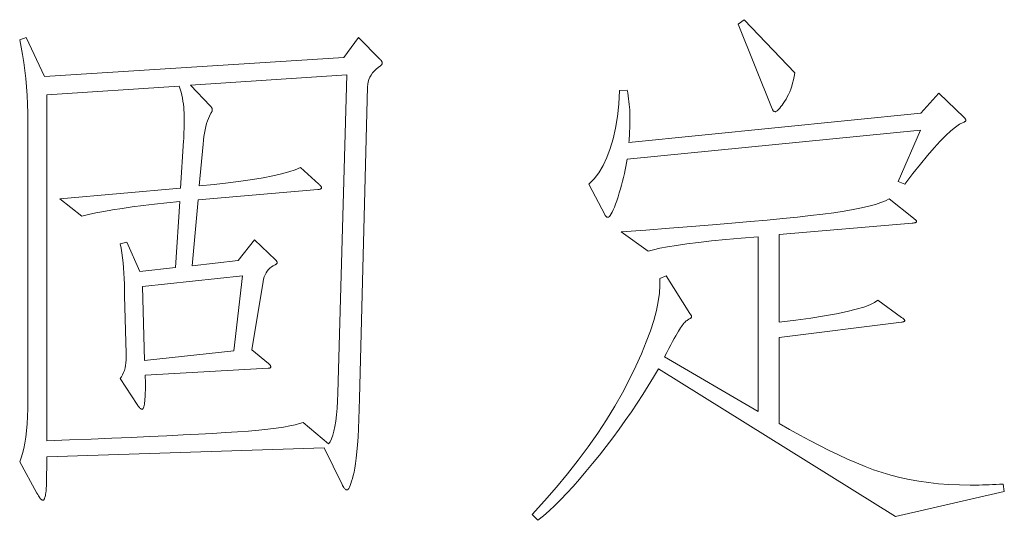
# Model space of a CAD drawing. Extents: x 0 to 1189, y 0 to 841.
# Tile 118 of 132: x 1132 to 1142, y 45 to 50. Entities that reach past the tile are written whole.
import ezdxf

# ---------------------------------------------------------------- set-up
doc = ezdxf.new("R2010")
doc.units = 0

msp = doc.modelspace()

# ---------------------------------------------------------------- linework, layer by layer
at = {"color": 7, "lineweight": 13}
for points in [[(1139.6174, 49.6092), (1139.6107, 49.5741), (1139.6033, 49.5406), (1139.5951, 49.5086), (1139.5862, 49.4783), (1139.5765, 49.4495), (1139.5662, 49.4223), (1139.5549, 49.3967), (1139.5431, 49.3727), (1139.5305, 49.3503), (1139.5171, 49.3294), (1139.5039, 49.3104), (1139.4916, 49.2933), (1139.4802, 49.2783), (1139.4698, 49.2652), (1139.4603, 49.2542), (1139.4519, 49.2452), (1139.4443, 49.2381), (1139.4377, 49.2331), (1139.4321, 49.2301), (1139.4274, 49.2291), (1139.4232, 49.2294), (1139.4193, 49.2302), (1139.4156, 49.2315), (1139.4121, 49.2333), (1139.4089, 49.2357), (1139.4059, 49.2386), (1139.403, 49.242), (1139.4004, 49.246), (1139.3979, 49.2505), (1139.3958, 49.2555), (1139.0631, 50.0843), (1139.1212, 50.1265)], [(1135.3572, 49.9523), (1135.5684, 49.7412), (1135.5724, 49.737), (1135.576, 49.7329), (1135.5792, 49.729), (1135.5819, 49.7251), (1135.5842, 49.7214), (1135.5862, 49.7177), (1135.5876, 49.7142), (1135.5886, 49.7108), (1135.5894, 49.7074), (1135.5895, 49.7042), (1135.5894, 49.7011), (1135.5889, 49.6981), (1135.5881, 49.6952), (1135.587, 49.6924), (1135.5856, 49.6897), (1135.5839, 49.6871), (1135.5818, 49.6846), (1135.5793, 49.6823), (1135.5767, 49.68), (1135.5737, 49.6778), (1135.5505, 49.6615), (1135.5298, 49.6443), (1135.5112, 49.626), (1135.4951, 49.6069), (1135.4813, 49.5868), (1135.4697, 49.5657), (1135.4606, 49.5437), (1135.4537, 49.5207), (1135.4492, 49.4968), (1135.447, 49.4719), (1135.3678, 46.4312), (1135.3654, 46.3262), (1135.3623, 46.2285), (1135.3586, 46.1382), (1135.3542, 46.0554), (1135.3494, 45.9799), (1135.3438, 45.9118), (1135.3375, 45.8511), (1135.3307, 45.7977), (1135.3231, 45.7518), (1135.3151, 45.7133), (1135.3068, 45.6802), (1135.2988, 45.6506), (1135.2914, 45.6244), (1135.2842, 45.6018), (1135.2773, 45.5826), (1135.271, 45.5669), (1135.2649, 45.5547), (1135.2593, 45.546), (1135.2539, 45.5408), (1135.249, 45.5391), (1135.2443, 45.5396), (1135.2394, 45.5412), (1135.2345, 45.5438), (1135.2296, 45.5475), (1135.2246, 45.5523), (1135.2196, 45.5581), (1135.2145, 45.5649), (1135.2094, 45.5728), (1135.2041, 45.5818), (1135.1989, 45.5919), (1135.0247, 45.9508), (1132.3165, 45.8611), (1132.3164, 45.8023), (1132.316, 45.7485), (1132.3156, 45.6997), (1132.3148, 45.6558), (1132.3138, 45.6169), (1132.3127, 45.583), (1132.3113, 45.554), (1132.3098, 45.53), (1132.308, 45.5109), (1132.3059, 45.4968), (1132.3037, 45.4858), (1132.3014, 45.4759), (1132.299, 45.4672), (1132.2963, 45.4597), (1132.2935, 45.4533), (1132.2904, 45.4481), (1132.2874, 45.444), (1132.2839, 45.4411), (1132.2805, 45.4393), (1132.277, 45.4388), (1132.2731, 45.4394), (1132.2688, 45.4415), (1132.2642, 45.4449), (1132.2592, 45.4497), (1132.2538, 45.4559), (1132.248, 45.4635), (1132.2419, 45.4724), (1132.2355, 45.4827), (1132.2286, 45.4944), (1132.2214, 45.5074), (1132.0526, 45.8136), (1132.0676, 45.8519), (1132.0811, 45.8951), (1132.0929, 45.9431), (1132.1033, 45.996), (1132.1119, 46.0538), (1132.119, 46.1164), (1132.1246, 46.1838), (1132.1285, 46.2562), (1132.131, 46.3333), (1132.1317, 46.4154), (1132.1317, 49.1235), (1132.131, 49.2133), (1132.1285, 49.3011), (1132.1246, 49.3869), (1132.119, 49.4707), (1132.1119, 49.5524), (1132.1033, 49.6322), (1132.0929, 49.71), (1132.0811, 49.7857), (1132.0676, 49.8595), (1132.0526, 49.9312), (1132.116, 49.9523), (1132.2954, 49.5722), (1135.2147, 49.757)], [(1135.2463, 49.5881), (1133.7207, 49.4878), (1133.9108, 49.2872), (1133.9148, 49.283), (1133.9183, 49.2789), (1133.9215, 49.275), (1133.9243, 49.2711), (1133.9266, 49.2674), (1133.9285, 49.2637), (1133.9301, 49.2602), (1133.931, 49.2568), (1133.9316, 49.2534), (1133.9319, 49.2502), (1133.9318, 49.247), (1133.9313, 49.2435), (1133.9304, 49.2398), (1133.9293, 49.2359), (1133.928, 49.2317), (1133.9261, 49.2274), (1133.9242, 49.2229), (1133.9218, 49.2181), (1133.9191, 49.2132), (1133.916, 49.208), (1133.9049, 49.187), (1133.8945, 49.1641), (1133.885, 49.1393), (1133.8763, 49.1125), (1133.8685, 49.0839), (1133.8616, 49.0534), (1133.8555, 49.021), (1133.8502, 48.9867), (1133.8457, 48.9505), (1133.8422, 48.9124), (1133.8052, 48.5059), (1133.9509, 48.52), (1134.0863, 48.535), (1134.2111, 48.5509), (1134.3256, 48.5675), (1134.4294, 48.5851), (1134.5229, 48.6034), (1134.606, 48.6227), (1134.6786, 48.6427), (1134.7407, 48.6636), (1134.7924, 48.6854), (1134.9719, 48.5217), (1134.9769, 48.5176), (1134.9813, 48.5136), (1134.9854, 48.5098), (1134.9888, 48.5061), (1134.9917, 48.5026), (1134.994, 48.4992), (1134.9958, 48.496), (1134.9972, 48.493), (1134.998, 48.4901), (1134.9983, 48.4874), (1134.9979, 48.4848), (1134.9968, 48.4824), (1134.995, 48.4802), (1134.9923, 48.4781), (1134.989, 48.4762), (1134.985, 48.4744), (1134.9801, 48.4728), (1134.9746, 48.4714), (1134.9684, 48.4701), (1134.9613, 48.4689), (1133.7947, 48.3686), (1133.7366, 47.7246), (1134.1853, 47.7774), (1134.3436, 47.978), (1134.5496, 47.7827), (1134.5526, 47.7795), (1134.5553, 47.7765), (1134.5576, 47.7736), (1134.5597, 47.7708), (1134.5614, 47.7681), (1134.5629, 47.7655), (1134.564, 47.7631), (1134.5647, 47.7607), (1134.5652, 47.7584), (1134.5654, 47.7563), (1134.5652, 47.7541), (1134.5646, 47.752), (1134.5635, 47.7499), (1134.562, 47.7478), (1134.5601, 47.7457), (1134.5577, 47.7436), (1134.5551, 47.7415), (1134.5519, 47.7394), (1134.5482, 47.7373), (1134.5443, 47.7351), (1134.526, 47.7259), (1134.5092, 47.7151), (1134.4939, 47.7027), (1134.4801, 47.6887), (1134.4678, 47.6731), (1134.4568, 47.656), (1134.4475, 47.6372), (1134.4396, 47.6169), (1134.4331, 47.595), (1134.4281, 47.5715), (1134.3173, 46.9063), (1134.481, 46.7744), (1134.485, 46.7702), (1134.4885, 46.7662), (1134.4917, 46.7624), (1134.4944, 46.7587), (1134.4967, 46.7552), (1134.4987, 46.7519), (1134.5001, 46.7487), (1134.5012, 46.7456), (1134.5018, 46.7428), (1134.5021, 46.74), (1134.5017, 46.7375), (1134.501, 46.7353), (1134.4996, 46.7333), (1134.4978, 46.7316), (1134.4955, 46.7301), (1134.4926, 46.729), (1134.4891, 46.728), (1134.4851, 46.7274), (1134.4807, 46.727), (1134.4756, 46.7268), (1133.2773, 46.6582), (1133.2782, 46.6321), (1133.2789, 46.6067), (1133.2793, 46.5819), (1133.2794, 46.5577), (1133.2793, 46.5342), (1133.2789, 46.5112), (1133.2782, 46.489), (1133.2773, 46.4673), (1133.2761, 46.4463), (1133.2747, 46.4259), (1133.2729, 46.4069), (1133.2711, 46.3898), (1133.2689, 46.3748), (1133.2666, 46.3617), (1133.2642, 46.3507), (1133.2614, 46.3417), (1133.2584, 46.3347), (1133.2552, 46.3297), (1133.2518, 46.3266), (1133.2483, 46.3256), (1133.2444, 46.3261), (1133.2404, 46.3275), (1133.236, 46.3299), (1133.2313, 46.3332), (1133.2264, 46.3375), (1133.2213, 46.3427), (1133.2159, 46.3489), (1133.2102, 46.356), (1133.2043, 46.3641), (1133.1981, 46.3731), (1133.0344, 46.6265), (1133.0464, 46.6442), (1133.057, 46.6633), (1133.0663, 46.6839), (1133.0742, 46.7059), (1133.0807, 46.7295), (1133.0858, 46.7545), (1133.0895, 46.781), (1133.0919, 46.809), (1133.0929, 46.8384), (1133.0925, 46.8694), (1133.0767, 47.4342), (1133.0763, 47.4916), (1133.075, 47.5474), (1133.0729, 47.6018), (1133.0699, 47.6547), (1133.0662, 47.7061), (1133.0615, 47.756), (1133.056, 47.8045), (1133.0497, 47.8515), (1133.0425, 47.897), (1133.0344, 47.941), (1133.0978, 47.9569), (1133.2245, 47.6718), (1133.5729, 47.7087), (1133.6151, 48.3528), (1133.4888, 48.34), (1133.3691, 48.3268), (1133.2565, 48.3134), (1133.1506, 48.2996), (1133.0516, 48.2855), (1132.9595, 48.2711), (1132.8743, 48.2563), (1132.7959, 48.2413), (1132.7244, 48.2259), (1132.6597, 48.2103), (1132.4432, 48.3792), (1133.6205, 48.4848), (1133.6521, 48.944), (1133.6531, 48.9655), (1133.6541, 48.9876), (1133.6548, 49.0105), (1133.6555, 49.034), (1133.6561, 49.0582), (1133.6565, 49.0831), (1133.6569, 49.1087), (1133.6572, 49.1349), (1133.6573, 49.1619), (1133.6573, 49.1895), (1133.6569, 49.2176), (1133.6555, 49.2458), (1133.6531, 49.2742), (1133.6498, 49.3027), (1133.6455, 49.3314), (1133.6403, 49.3602), (1133.6342, 49.3892), (1133.627, 49.4184), (1133.6189, 49.4477), (1133.6099, 49.4772), (1132.3165, 49.3928), (1132.3165, 46.0195), (1132.5382, 46.0278), (1132.7495, 46.0361), (1132.9502, 46.0443), (1133.1405, 46.0524), (1133.3202, 46.0604), (1133.4894, 46.0682), (1133.6481, 46.076), (1133.7964, 46.0836), (1133.9341, 46.0912), (1134.0613, 46.0986), (1134.1786, 46.1063), (1134.2866, 46.1145), (1134.3855, 46.1232), (1134.4751, 46.1324), (1134.5555, 46.1422), (1134.6266, 46.1525), (1134.6885, 46.1633), (1134.7412, 46.1747), (1134.7845, 46.1865), (1134.8187, 46.1989), (1135.0669, 45.9878), (1135.082, 46.0098), (1135.0958, 46.038), (1135.1083, 46.0723), (1135.1193, 46.1128), (1135.1289, 46.1593), (1135.1372, 46.212), (1135.1442, 46.2708), (1135.1497, 46.3358), (1135.1538, 46.4068), (1135.1566, 46.484)], [(1141.2698, 49.171), (1141.2727, 49.1679), (1141.2755, 49.1649), (1141.2778, 49.162), (1141.2799, 49.1592), (1141.2816, 49.1565), (1141.2831, 49.1539), (1141.2842, 49.1515), (1141.2849, 49.1491), (1141.2854, 49.1468), (1141.2856, 49.1446), (1141.2853, 49.1425), (1141.2845, 49.1404), (1141.2832, 49.1383), (1141.2814, 49.1362), (1141.2791, 49.1341), (1141.2761, 49.132), (1141.2727, 49.1299), (1141.2687, 49.1278), (1141.2642, 49.1256), (1141.2592, 49.1235), (1141.224, 49.1061), (1141.1841, 49.0792), (1141.1392, 49.0428), (1141.0895, 48.9968), (1141.0348, 48.9414), (1140.9753, 48.8765), (1140.9111, 48.802), (1140.8419, 48.7181), (1140.7679, 48.6247), (1140.6891, 48.5217), (1140.6257, 48.5481), (1140.8422, 49.0496), (1137.981, 48.7646), (1137.9752, 48.7305), (1137.9689, 48.6958), (1137.9618, 48.6606), (1137.9539, 48.6248), (1137.9453, 48.5884), (1137.9359, 48.5514), (1137.9259, 48.5138), (1137.915, 48.4757), (1137.9034, 48.437), (1137.8911, 48.3977), (1137.8788, 48.36), (1137.8669, 48.3264), (1137.8556, 48.2967), (1137.8447, 48.271), (1137.8345, 48.2492), (1137.8247, 48.2314), (1137.8154, 48.2175), (1137.8068, 48.2076), (1137.7986, 48.2017), (1137.7909, 48.1997), (1137.7877, 48.1999), (1137.7848, 48.2005), (1137.7819, 48.2016), (1137.7791, 48.2031), (1137.7764, 48.205), (1137.7738, 48.2073), (1137.7712, 48.21), (1137.7689, 48.2132), (1137.7666, 48.2168), (1137.7645, 48.2208), (1137.6061, 48.5217), (1137.6576, 48.5736), (1137.7043, 48.6343), (1137.7462, 48.7037), (1137.7834, 48.7819), (1137.8159, 48.8688), (1137.8436, 48.9645), (1137.8666, 49.069), (1137.8849, 49.1822), (1137.8983, 49.3042), (1137.907, 49.435), (1137.981, 49.4403), (1137.986, 49.4119), (1137.9905, 49.3837), (1137.9944, 49.3557), (1137.9978, 49.3279), (1138.0007, 49.3004), (1138.0031, 49.273), (1138.0049, 49.2459), (1138.0062, 49.219), (1138.0071, 49.1923), (1138.0073, 49.1658), (1138.0072, 49.1396), (1138.0068, 49.114), (1138.0063, 49.089), (1138.0056, 49.0644), (1138.0046, 49.0404), (1138.0035, 49.0169), (1138.0022, 48.9939), (1138.0006, 48.9715), (1137.9988, 48.9496), (1137.9967, 48.9282), (1140.8474, 49.2133), (1141.0216, 49.4086)], [(1141.6604, 45.5232), (1140.5994, 45.2804), (1138.2871, 46.7216), (1138.2375, 46.6381), (1138.1863, 46.5544), (1138.1331, 46.4706), (1138.078, 46.3867), (1138.0211, 46.3025), (1137.9624, 46.2183), (1137.9019, 46.1338), (1137.8395, 46.0492), (1137.7751, 45.9645), (1137.7091, 45.8796), (1137.6427, 45.7967), (1137.5778, 45.7181), (1137.5143, 45.6438), (1137.4523, 45.5738), (1137.3916, 45.508), (1137.3324, 45.4466), (1137.2747, 45.3894), (1137.2183, 45.3365), (1137.1633, 45.2878), (1137.1099, 45.2434), (1137.0518, 45.3015), (1137.1735, 45.4335), (1137.2892, 45.5654), (1137.3989, 45.6972), (1137.5028, 45.829), (1137.6008, 45.9607), (1137.6929, 46.0924), (1137.7791, 46.224), (1137.8593, 46.3556), (1137.9336, 46.4872), (1138.0021, 46.6186), (1138.064, 46.7468), (1138.1187, 46.8683), (1138.1661, 46.9833), (1138.2064, 47.0916), (1138.2396, 47.1934), (1138.2655, 47.2885), (1138.2843, 47.3771), (1138.296, 47.459), (1138.3004, 47.5344), (1138.2976, 47.6032), (1138.361, 47.6296), (1138.5933, 47.26), (1138.5963, 47.2559), (1138.599, 47.252), (1138.6013, 47.2483), (1138.6034, 47.2448), (1138.6052, 47.2416), (1138.6066, 47.2385), (1138.6077, 47.2356), (1138.6085, 47.233), (1138.609, 47.2306), (1138.6091, 47.2284), (1138.6088, 47.2262), (1138.6079, 47.2239), (1138.6063, 47.2215), (1138.604, 47.2191), (1138.6012, 47.2165), (1138.5978, 47.2138), (1138.5936, 47.211), (1138.5889, 47.2081), (1138.5835, 47.2051), (1138.5774, 47.202), (1138.5709, 47.1983), (1138.5642, 47.1936), (1138.5573, 47.1879), (1138.55, 47.1813), (1138.5425, 47.1736), (1138.5347, 47.1649), (1138.5266, 47.1552), (1138.5183, 47.1445), (1138.5098, 47.1328), (1138.5009, 47.1201), (1138.4912, 47.1054), (1138.4803, 47.0877), (1138.468, 47.067), (1138.4545, 47.0433), (1138.4396, 47.0165), (1138.4233, 46.9868), (1138.4058, 46.954), (1138.3868, 46.9183), (1138.3667, 46.8795), (1138.3452, 46.8377), (1139.2584, 46.3045), (1139.2584, 48.0097), (1139.0938, 47.9959), (1138.9419, 47.982), (1138.8029, 47.968), (1138.6765, 47.9539), (1138.563, 47.9397), (1138.4622, 47.9254), (1138.3741, 47.911), (1138.299, 47.8965), (1138.2365, 47.8818), (1138.1868, 47.8671), (1137.9229, 48.0572), (1138.1637, 48.0749), (1138.3921, 48.0922), (1138.6079, 48.1091), (1138.8114, 48.1256), (1139.0024, 48.1416), (1139.1809, 48.1573), (1139.347, 48.1725), (1139.5006, 48.1872), (1139.6418, 48.2016), (1139.7705, 48.2155), (1139.8884, 48.2295), (1139.9971, 48.244), (1140.0966, 48.2591), (1140.1869, 48.2747), (1140.2681, 48.2908), (1140.34, 48.3074), (1140.4028, 48.3245), (1140.4564, 48.3422), (1140.5007, 48.3604), (1140.536, 48.3792), (1140.7736, 48.1891), (1140.7795, 48.185), (1140.7849, 48.1811), (1140.7897, 48.1774), (1140.7938, 48.1739), (1140.7972, 48.1707), (1140.8002, 48.1676), (1140.8024, 48.1647), (1140.804, 48.1621), (1140.8049, 48.1597), (1140.8052, 48.1575), (1140.8048, 48.1554), (1140.8035, 48.1535), (1140.8014, 48.1516), (1140.7985, 48.1499), (1140.7947, 48.1482), (1140.79, 48.1467), (1140.7845, 48.1453), (1140.7782, 48.144), (1140.771, 48.1427), (1140.7629, 48.1416), (1139.4644, 48.0308), (1139.4644, 47.1756), (1139.626, 47.1958), (1139.7731, 47.2163), (1139.9055, 47.2372), (1140.0234, 47.2583), (1140.1268, 47.2798), (1140.2157, 47.3016), (1140.2899, 47.3237), (1140.3495, 47.3462), (1140.3947, 47.3689), (1140.425, 47.392), (1140.6573, 47.2231), (1140.6635, 47.219), (1140.6688, 47.215), (1140.6736, 47.2114), (1140.6776, 47.2079), (1140.6812, 47.2046), (1140.684, 47.2015), (1140.6862, 47.1987), (1140.6877, 47.196), (1140.6887, 47.1936), (1140.6891, 47.1914), (1140.6887, 47.1893), (1140.6877, 47.1874), (1140.6862, 47.1855), (1140.684, 47.1838), (1140.6812, 47.1822), (1140.6776, 47.1806), (1140.6736, 47.1792), (1140.6688, 47.1779), (1140.6635, 47.1767), (1140.6573, 47.1756), (1139.4644, 47.0278), (1139.4644, 46.1884), (1139.5657, 46.1297), (1139.665, 46.074), (1139.7623, 46.0214), (1139.8575, 45.9717), (1139.9507, 45.9251), (1140.0417, 45.8815), (1140.1307, 45.8408), (1140.2178, 45.8032), (1140.3026, 45.7686), (1140.3855, 45.737), (1140.4686, 45.7084), (1140.5541, 45.6829), (1140.6422, 45.6603), (1140.7327, 45.6407), (1140.8257, 45.6242), (1140.9211, 45.6106), (1141.019, 45.6001), (1141.1195, 45.5926), (1141.2224, 45.5881), (1141.3279, 45.5866), (1141.3567, 45.5867), (1141.3864, 45.587), (1141.4166, 45.5875), (1141.4478, 45.5883), (1141.4796, 45.5892), (1141.5122, 45.5904), (1141.5455, 45.5917), (1141.5796, 45.5933), (1141.6143, 45.5951), (1141.6499, 45.5971)], [(1134.2275, 47.6296), (1133.2509, 47.524), (1133.272, 46.8008), (1134.1431, 46.8958)]]:
    msp.add_lwpolyline(points, close=True, dxfattribs=at)

doc.saveas('drawing.dxf')
